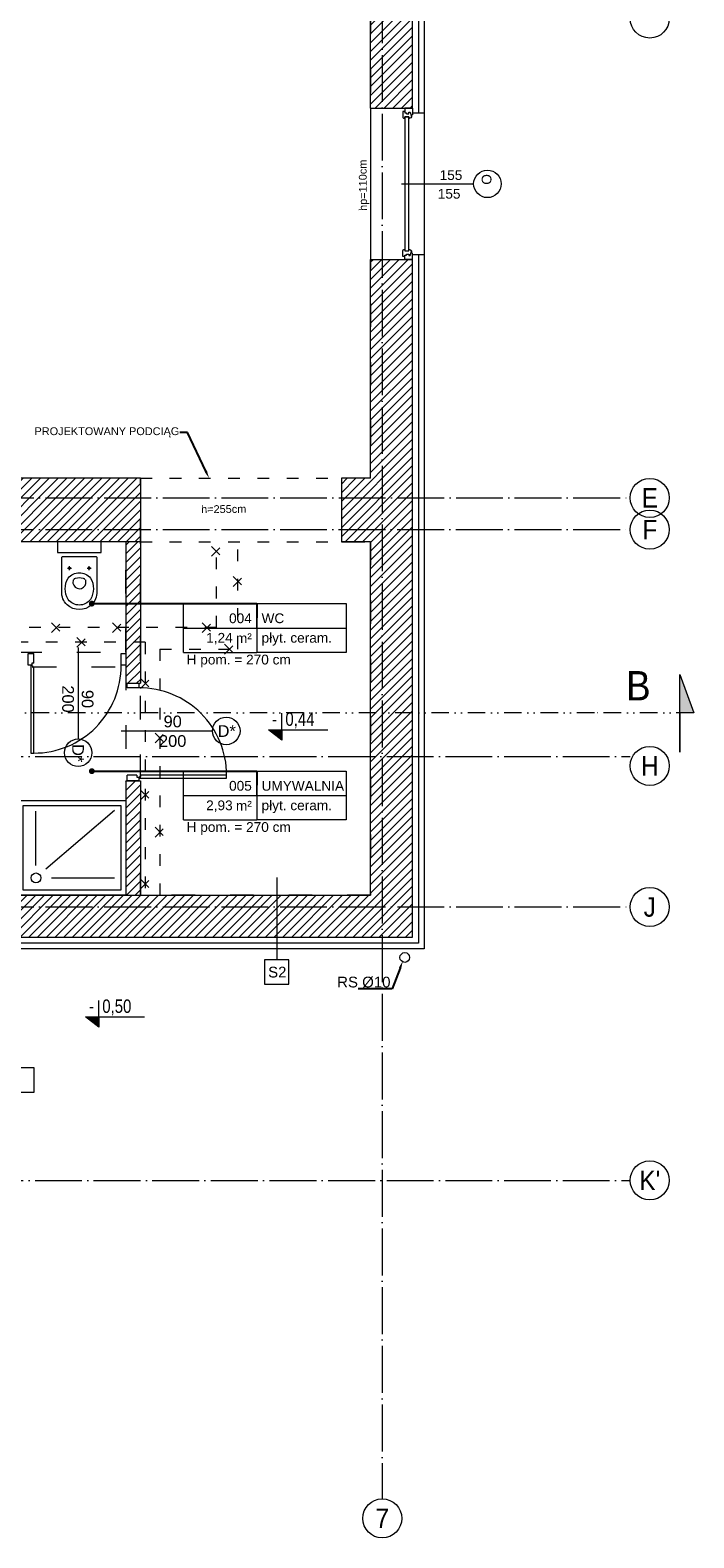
# Model space of a CAD drawing. Header units: millimetres. Extents: x 6506 to 39690, y 4581 to 25261.
# Tile 17 of 27: x 15372 to 16053, y 17551 to 19096. Entities that reach past the tile are written whole.
import ezdxf
from ezdxf import colors
from ezdxf.entities.mleader import LeaderData, LeaderLine
from ezdxf.enums import TextEntityAlignment as Align
from ezdxf.math import Vec2, Vec3

# ---------------------------------------------------------------- set-up
doc = ezdxf.new("R2010")
doc.units = ezdxf.units.MM
for name, pattern in [('1KS_2KP-50', [37.05, 12, 6, -6.35, 0, -6.35, 0, -6.35]), ('ACAD_ISO03W100', [30, 12, -18]), ('ACAD_ISO04W100', [30, 24, -3, 0, -3]), ('DASHED', [19.05, 12.7, -6.35]), ('Osie$0$CONTINOUS', [0])]:
    doc.linetypes.add(name, pattern=pattern)
doc.layers.get('0').update_dxf_attribs({"color": 251, "lineweight": 5})
for name, color, linetype, lineweight in [('A_DZIAŁOWA_PROJEKTOWANE', 251, 'Continuous', 5), ('A_HATCH', 251, 'Continuous', 5), ('A_HATCH_PROJEKTOWANE', 251, 'Continuous', 5), ('A_IZOLEACJA TERMI_PROJEKTOWANA', 251, 'Continuous', 5), ('A_KONST_ISTNIEJĄCE', 251, 'Continuous', 5), ('A_LINIA PRZEKROJOWA', 251, '1KS_2KP-50', 5), ('A_OPISY', 251, 'Continuous', 5), ('A_OSIE KONSTRUKCYJNE', 251, 'ACAD_ISO04W100', 5), ('A_RYNNY', 251, 'Continuous', 5), ('A_STOLARKA OKIENNA', 251, 'Continuous', 5), ('A_WIDOK', 251, 'Continuous', 5), ('A_WIDOK-NAD', 251, 'DASHED', 5), ('A_WYPOSAŻENIE', 251, 'Continuous', 5)]:
    doc.layers.add(name, color=color, linetype=linetype, lineweight=lineweight)
doc.layers.add('A_NIEWIDOCZNE  POMOCNICZE', color=251, linetype='ACAD_ISO03W100', lineweight=5, plot=False)
doc.styles.add('APLUS', font='arial.ttf', dxfattribs={"width": 0.6})
doc.styles.add('ARIAL', font='arial.ttf')
doc.styles.add('DEMIURG_100_etykiety', font='arial.ttf', dxfattribs={"width": 0.9, "height": 30})
doc.styles.add('DEMIURG_100_opisy', font='arial.ttf', dxfattribs={"width": 0.9, "height": 20})
doc.styles.get("Standard").update_dxf_attribs({"font": 'arial.ttf'})
doc.linetypes.add('BATTING', pattern='A,0.0001,-0.1,[134,ltypeshp.shx,S=0.1,R=0,X=-0.1,Y=0],-0.2,[134,ltypeshp.shx,S=0.1,R=180,X=0.1,Y=0],-0.1', length=0.4001)

# ---------------------------------------------------------------- blocks, each defined once
blk = doc.blocks.new('*U64')
for p, q in [((45, 0), (45, -8)), ((45, 0), (51.7, 0)), ((45, 0), (45, -8)), ((51.7, 0), (52.3, -1.6)), ((193.3, 0), (192.7, -1.6)), ((200, 0), (193.3, 0)), ((200, 0), (200, -8)), ((45, -8), (48.2, -8)), ((48.2, -8), (48.2, -9.9)), ((48.2, -8), (49.6, -8)), ((48.2, -9.9), (54.1, -9.9)), ((49.2, -2.4), (52.3, -1.6)), ((49.2, -3.7), (49.2, -2.4)), ((50.6, -3.7), (49.2, -3.7)), ((49.6, -8), (49.6, -6.1)), ((49.6, -6.1), (50.6, -6.1)), ((50.6, -6.1), (50.6, -3.7)), ((52.3, -1.6), (53.1, -1.6)), ((53.1, -1.6), (53, -1)), ((53.8, -8), (53.8, -3.7)), ((53.8, -3.7), (55.4, -3.7)), ((55.3, -8), (53.8, -8)), ((55.3, -9), (55.3, -8)), ((191.2, -3.7), (189.6, -3.7)), ((189.7, -9), (189.7, -8)), ((189.7, -8), (191.2, -8)), ((196.8, -9.9), (190.9, -9.9)), ((191.2, -8), (191.2, -3.7)), ((191.9, -1.6), (192, -1)), ((192.7, -1.6), (191.9, -1.6)), ((195.8, -2.4), (192.7, -1.6)), ((194.4, -6.1), (194.4, -3.7)), ((194.4, -3.7), (195.8, -3.7)), ((195.4, -6.1), (194.4, -6.1)), ((195.4, -8), (195.4, -6.1)), ((196.8, -8), (195.4, -8)), ((195.8, -3.7), (195.8, -2.4)), ((200, -8), (196.8, -8)), ((196.8, -8), (196.8, -9.9))]:
    blk.add_line(p, q)
blk.add_lwpolyline([(53.8, -3.7), (191.2, -3.7), (191.2, -8), (53.8, -8)], close=True)
for centre, radius, start, end in [((52.9, -3.5), 2.51, 356.8105, 86.8105), ((54, -8.4), 1.5, 273.3553, 335.6854), ((192.1, -3.5), 2.51, 93.1895, 183.1895), ((191, -8.4), 1.5, 204.3146, 266.6447)]:
    blk.add_arc(centre, radius, start, end)
blk = doc.blocks.new('WARTOŚĆ')
at = {"layer": 'A_OPISY', "color": 144}
blk.add_line((0, 0), (0, 74), dxfattribs=at)
blk.add_circle((0, 88.1), 14.1, dxfattribs=at)
blk.add_attdef('OZ', (-10, 82.4), '', height=10, dxfattribs=at)
for tag, p in [('S', (-4, 32.6)), ('H', (15.1, 32.6))]:
    blk.add_attdef(tag, p, '', height=10, rotation=90, dxfattribs=at)
blk = doc.blocks.new('*U5')
blk.add_hatch(color=256).paths.add_polyline_path([(0, 0.153), (-0.198, 0.153), (0, 0)])
blk.add_line((0, 0.153), (0, 0.4))
blk.add_lwpolyline([(0, 0.153), (0, 0), (-0.198, 0.153), (0.685, 0.153)])
at = {"style": 'APLUS', "width": 0.8}
blk.add_attdef('%%P_0.00', text='', height=0.2, dxfattribs=at).set_placement((-0.146, 0.153), align=Align.BOTTOM_LEFT)
blk = doc.blocks.new('OSI')
at = {"layer": 'A_OSIE KONSTRUKCYJNE', "ltscale": 2}
for p, q in [((18773, 22227), (18773, 19966.9)), ((18307.7, 20992.1), (19027.2, 20992.1)), ((18307.6, 20959.6), (19027.2, 20959.6)), ((16013.1, 20727.1), (19027.2, 20727.1)), ((18307.7, 20573.1), (19027.2, 20573.1)), ((16013.1, 20293.1), (19027.2, 20293.1))]:
    blk.add_line(p, q, dxfattribs=at)
at = {"layer": 'A_OSIE KONSTRUKCYJNE', "linetype": 'Continuous'}
for centre in [(19047.2, 21483.1), (19047.2, 20992.1), (19047.2, 20959.6), (19047.2, 20717.6), (19047.2, 20573.1), (19047.2, 20293.1), (18773, 19946.9)]:
    blk.add_circle(centre, 20, dxfattribs=at)
at = {"layer": 'A_OSIE KONSTRUKCYJNE', "linetype": 'Osie$0$CONTINOUS', "style": 'DEMIURG_100_opisy', "width": 0.9}
for s, p in [('E', (19047.2, 20992.1)), ('F', (19047.2, 20959.6)), ('H', (19047.2, 20717.6)), ('J', (19047.2, 20573.1)), ("K'", (19047.2, 20293.1)), ('7', (18773, 19946.9))]:
    blk.add_text(s, height=20, dxfattribs=at).set_placement(p, align=Align.MIDDLE_CENTER)
blk = doc.blocks.new('ROZBIÓRKI_DOM')
at = {"layer": 'A_OPISY', "color": 22, "linetype": 'ACAD_ISO03W100', "true_color": 0xe22908}
for p, q in [((19200.2, 8497.9), (19200.2, 8227.9)), ((19212.2, 8497.9), (19212.2, 8227.9)), ((19385.2, 8497.3), (19395.2, 8487.3)), ((19385.2, 8487.3), (19395.2, 8497.3)), ((19390.2, 8497.9), (19390.2, 8227.9)), ((19417.2, 8497.9), (19417.2, 8212.9)), ((19195.2, 8474.8), (19205.2, 8464.8)), ((19195.2, 8464.8), (19205.2, 8474.8)), ((19412.2, 8464.8), (19422.2, 8454.8)), ((19412.2, 8454.8), (19422.2, 8464.8)), ((19207.2, 8413.2), (19217.2, 8403.2)), ((19207.2, 8403.2), (19217.2, 8413.2)), ((19385.2, 8413.4), (19395.2, 8403.4)), ((19385.2, 8403.4), (19395.2, 8413.4)), ((19412.2, 8375.9), (19422.2, 8365.9)), ((19412.2, 8365.9), (19422.2, 8375.9)), ((19195.2, 8351.4), (19205.2, 8341.4)), ((19195.2, 8341.4), (19205.2, 8351.4)), ((19385.2, 8321.1), (19395.2, 8311.1)), ((19385.2, 8311.1), (19395.2, 8321.1)), ((19207.2, 8291.7), (19217.2, 8281.7)), ((19207.2, 8281.7), (19217.2, 8291.7)), ((19412.2, 8255.1), (19422.2, 8245.1)), ((19412.2, 8245.1), (19422.2, 8255.1)), ((19106.5, 8232.9), (19116.5, 8222.9)), ((19106.5, 8222.9), (19116.5, 8232.9)), ((19195.2, 8237.8), (19205.2, 8227.8)), ((19195.2, 8227.8), (19205.2, 8237.8)), ((19231.1, 8232.9), (19241.1, 8222.9)), ((19231.1, 8222.9), (19241.1, 8232.9)), ((19315.7, 8232.9), (19325.7, 8222.9)), ((19315.7, 8222.9), (19325.7, 8232.9)), ((19385.2, 8236.5), (19395.2, 8226.5)), ((19385.2, 8226.5), (19395.2, 8236.5)), ((19390.2, 8227.9), (19075.2, 8227.9)), ((19167.7, 8217.9), (19177.7, 8207.9)), ((19167.7, 8207.9), (19177.7, 8217.9)), ((19256.3, 8217.9), (19266.3, 8207.9)), ((19256.3, 8207.9), (19266.3, 8217.9)), ((19373.9, 8217.9), (19383.9, 8207.9)), ((19373.9, 8207.9), (19383.9, 8217.9)), ((19417.2, 8212.9), (19075.2, 8212.9)), ((19100.2, 7989.9), (19110.2, 7979.9)), ((19100.2, 7979.9), (19110.2, 7989.9)), ((19190.9, 7989.9), (19200.9, 7979.9)), ((19190.9, 7979.9), (19200.9, 7989.9)), ((19307.5, 7989.9), (19317.5, 7979.9)), ((19307.5, 7979.9), (19317.5, 7989.9)), ((19165.7, 7974.9), (19175.7, 7964.9)), ((19165.7, 7964.9), (19175.7, 7974.9)), ((19257.2, 7974.9), (19267.2, 7964.9)), ((19257.2, 7964.9), (19267.2, 7974.9)), ((19830.2, 7971), (19840.2, 7961)), ((19830.2, 7961), (19840.2, 7971)), ((19835.2, 7887.9), (19835.2, 7975.9)), ((19857.2, 7865.9), (19857.2, 7975.9)), ((19325.2, 7942.6), (19335.2, 7932.6)), ((19325.2, 7932.6), (19335.2, 7942.6)), ((19852.2, 7940.2), (19862.2, 7930.2)), ((19852.2, 7930.2), (19862.2, 7940.2)), ((19666.1, 7892.9), (19676.1, 7882.9)), ((19666.1, 7882.9), (19676.1, 7892.9)), ((19728.7, 7892.9), (19738.7, 7882.9)), ((19728.7, 7882.9), (19738.7, 7892.9)), ((19820.5, 7892.9), (19830.5, 7882.9)), ((19820.5, 7882.9), (19830.5, 7892.9)), ((19340.2, 7885.8), (19350.2, 7875.8)), ((19340.2, 7875.8), (19350.2, 7885.8)), ((19835.2, 7887.9), (19632.2, 7887.9)), ((19692.2, 7877.9), (19702.2, 7867.9)), ((19692.2, 7867.9), (19702.2, 7877.9)), ((19345.2, 7866.9), (19330.2, 7866.9)), ((19330.2, 7866.9), (19330.2, 7767.9)), ((19345.2, 7866.9), (19345.2, 7767.9)), ((19762.2, 7872.9), (19632.2, 7872.9)), ((19762.2, 7872.9), (19762.2, 7613.9)), ((19777.2, 7865.9), (19777.2, 7613.9)), ((19777.2, 7865.9), (19857.2, 7865.9)), ((19843.3, 7870.9), (19853.3, 7860.9)), ((19843.3, 7860.9), (19853.3, 7870.9)), ((19325.2, 7841.2), (19335.2, 7831.2)), ((19325.2, 7831.2), (19335.2, 7841.2)), ((19757.2, 7835.7), (19767.2, 7825.7)), ((19757.2, 7825.7), (19767.2, 7835.7)), ((19340.2, 7780), (19350.2, 7770)), ((19340.2, 7770), (19350.2, 7780)), ((19772.2, 7779.9), (19782.2, 7769.9)), ((19772.2, 7769.9), (19782.2, 7779.9)), ((19116.2, 7729.9), (19126.2, 7719.9)), ((19116.2, 7719.9), (19126.2, 7729.9)), ((19757.2, 7721.6), (19767.2, 7711.6)), ((19757.2, 7711.6), (19767.2, 7721.6)), ((18569.2, 7715.7), (18579.2, 7705.7)), ((18569.2, 7705.7), (18579.2, 7715.7)), ((19056.2, 7698.6), (19066.2, 7688.6)), ((19056.2, 7688.6), (19066.2, 7698.6)), ((18509.2, 7688.9), (18519.2, 7678.9)), ((18509.2, 7678.9), (18519.2, 7688.9)), ((19772.2, 7683.4), (19782.2, 7673.4)), ((19772.2, 7673.4), (19782.2, 7683.4)), ((19086.2, 7668.5), (19096.2, 7658.5)), ((19086.2, 7658.5), (19096.2, 7668.5)), ((18539.2, 7653.4), (18549.2, 7643.4)), ((18539.2, 7643.4), (18549.2, 7653.4)), ((19056.2, 7637.3), (19066.2, 7627.3)), ((19056.2, 7627.3), (19066.2, 7637.3)), ((19116.2, 7637.7), (19126.2, 7627.7)), ((19116.2, 7627.7), (19126.2, 7637.7)), ((19757.2, 7630.3), (19767.2, 7620.3)), ((19757.2, 7620.3), (19767.2, 7630.3)), ((18509.2, 7625.4), (18519.2, 7615.4)), ((18509.2, 7615.4), (18519.2, 7625.4)), ((18569.2, 7595.9), (18579.2, 7585.9)), ((18569.2, 7585.9), (18579.2, 7595.9)), ((18509.2, 7569), (18519.2, 7559)), ((18509.2, 7559), (18519.2, 7569)), ((19086.2, 7580.9), (19096.2, 7570.9)), ((19086.2, 7570.9), (19096.2, 7580.9)), ((19125.6, 7575.9), (19135.6, 7565.9)), ((19125.6, 7565.9), (19135.6, 7575.9)), ((19191.4, 7575.9), (19201.4, 7565.9)), ((19191.4, 7565.9), (19201.4, 7575.9)), ((19307.2, 7575.9), (19317.2, 7565.9)), ((19307.2, 7565.9), (19317.2, 7575.9)), ((19347.2, 7570.9), (19347.2, 7510.9)), ((19397.2, 7575.9), (19407.2, 7565.9)), ((19397.2, 7565.9), (19407.2, 7575.9)), ((19488.9, 7575.9), (19498.9, 7565.9)), ((19488.9, 7565.9), (19498.9, 7575.9)), ((18539.2, 7536.8), (18549.2, 7526.8)), ((18539.2, 7526.8), (18549.2, 7536.8)), ((19052.7, 7549.8), (19062.7, 7539.8)), ((19052.7, 7539.8), (19062.7, 7549.8)), ((19156.8, 7545.9), (19166.8, 7535.9)), ((19156.8, 7535.9), (19166.8, 7545.9)), ((19273.5, 7545.9), (19283.5, 7535.9)), ((19273.5, 7535.9), (19283.5, 7545.9)), ((19342.2, 7545.9), (19352.2, 7535.9)), ((19342.2, 7535.9), (19352.2, 7545.9)), ((18320, 7520.9), (18330, 7510.9)), ((18320, 7510.9), (18330, 7520.9)), ((18379, 7520.9), (18389, 7510.9)), ((18379, 7510.9), (18389, 7520.9)), ((18438.6, 7520.9), (18448.6, 7510.9)), ((18438.6, 7510.9), (18448.6, 7520.9)), ((18505.8, 7520.9), (18515.8, 7510.9)), ((18505.8, 7510.9), (18515.8, 7520.9)), ((18569.2, 7507.2), (18579.2, 7497.2)), ((18569.2, 7497.2), (18579.2, 7507.2)), ((19128.5, 7515.9), (19138.5, 7505.9)), ((19128.5, 7505.9), (19138.5, 7515.9)), ((19213.8, 7515.9), (19223.8, 7505.9)), ((19213.8, 7505.9), (19223.8, 7515.9)), ((19307.2, 7515.9), (19317.2, 7505.9)), ((19307.2, 7505.9), (19317.2, 7515.9)), ((18289.1, 7490.9), (18299.1, 7480.9)), ((18289.1, 7480.9), (18299.1, 7490.9)), ((18410.2, 7490.9), (18420.2, 7480.9)), ((18410.2, 7480.9), (18420.2, 7490.9)), ((18497.9, 7490.9), (18507.9, 7480.9)), ((18497.9, 7480.9), (18507.9, 7490.9)), ((18320, 7460.9), (18330, 7450.9)), ((18320, 7450.9), (18330, 7460.9)), ((18382.9, 7460.9), (18392.9, 7450.9)), ((18382.9, 7450.9), (18392.9, 7460.9)), ((18469.7, 7460.9), (18479.7, 7450.9)), ((18469.7, 7450.9), (18479.7, 7460.9)), ((18556.2, 7460.9), (18566.2, 7450.9)), ((18556.2, 7450.9), (18566.2, 7460.9))]:
    blk.add_line(p, q, dxfattribs=at)
for points in [[(19075.2, 7984.9), (19345.2, 7984.9), (19345.2, 7866.9)], [(19075.2, 7969.9), (19330.2, 7969.9), (19330.2, 7866.9)], [(18286.2, 7515.9), (18514.2, 7515.9), (18514.2, 7724.9)], [(18286.2, 7485.9), (18544.2, 7485.9), (18544.2, 7724.9)], [(18286.2, 7455.9), (18574.2, 7455.9), (18574.2, 7724.9)], [(19347.2, 7510.9), (19061.2, 7510.9), (19061.2, 7724.9)], [(19347.2, 7540.9), (19091.2, 7540.9), (19091.2, 7724.9)], [(19566.2, 7570.9), (19121.2, 7570.9), (19121.2, 7724.9)]]:
    blk.add_lwpolyline(points, dxfattribs=at)
blk.add_lwpolyline([(19190.2, 7599.9), (19225.2, 7599.9), (19225.2, 7634.9), (19190.2, 7634.9)], close=True, dxfattribs=at)
blk = doc.blocks.new('wc1')
at = {"layer": 'A_WYPOSAŻENIE'}
for p, q in [((-3840.4, 3355.8), (-3836.4, 3355.8)), ((-3838.4, 3353.8), (-3838.4, 3357.8)), ((-3820.4, 3355.8), (-3816.4, 3355.8)), ((-3818.4, 3353.8), (-3818.4, 3357.8))]:
    blk.add_line(p, q, dxfattribs=at)
blk.add_lwpolyline([(-3850.9, 3371.8), (-3805.9, 3371.8), (-3805.9, 3382.8), (-3850.9, 3382.8)], close=True, dxfattribs=at)
for points in [[(-3815.8, 3318.4, -0.399978), (-3841, 3318.4, -0.216638), (-3846.4, 3331.8), (-3846.4, 3366.8, -0.414214), (-3845.4, 3367.8), (-3811.4, 3367.8, -0.414214), (-3810.4, 3366.8), (-3810.4, 3331.8, -0.216638)], [(-3839.8, 3345.7, -0.466255), (-3817, 3345.7, -0.283436), (-3817.1, 3323.7, -0.502453), (-3839.7, 3323.7, -0.283436)]]:
    blk.add_lwpolyline(points, format="xyb", close=True, dxfattribs=at)
for points in [[(-3834.8, 3343.9), (-3834.9, 3340.5, 0.83974), (-3821.6, 3340.2), (-3821.7, 3343.9)], [(-3833.8, 3344.2, -0.303379), (-3832.3, 3345.7, -0.119022), (-3824.4, 3345.7, -0.303379), (-3823, 3344.2, -0.291246)]]:
    blk.add_lwpolyline(points, format="xyb", dxfattribs=at)
for centre in [(-3838.4, 3355.8), (-3818.4, 3355.8)]:
    blk.add_circle(centre, 1, dxfattribs=at)
blk = doc.blocks.new('*U34')
at = {"lineweight": 5}
for p, q in [((-75, -25), (-75, 25)), ((-75, 25), (0, 25)), ((0, 0), (0, 25)), ((0, 25), (91.6, 25)), ((91.6, 25), (91.6, -25)), ((-75, -25), (0, -25)), ((91.6, -25), (0, -25))]:
    blk.add_line(p, q, dxfattribs=at)
at = {"lineweight": 5, "ltscale": 18.5}
for p, q in [((0, 25), (0, -25)), ((-75, 0), (91.6, 0))]:
    blk.add_line(p, q, dxfattribs=at)
at = {"lineweight": 5, "ltscale": 18.5, "insert": (-5, -10.4), "char_height": 10, "attachment_point": 6, "style": 'ARIAL'}
blk.add_mtext('\\A1;m²', dxfattribs=at)
at = {"lineweight": 5, "style": 'ARIAL'}
blk.add_attdef('1NR', text='', height=10, dxfattribs=at).set_placement((-5, 5), align=Align.RIGHT)
blk.add_attdef('2POM', (5, 5), '', height=10, dxfattribs=at)
blk.add_attdef('4PL2', text='', height=10, dxfattribs=at).set_placement((-24.6, -5), align=Align.TOP_RIGHT)
blk.add_attdef('3POS', text='', height=10, dxfattribs=at).set_placement((5, -5), align=Align.TOP_LEFT)
blk = doc.blocks.new('_Dot')
at = {"color": 0, "linetype": 'ByBlock', "lineweight": -2}
blk.add_line((-0.5, 0), (-1, 0), dxfattribs=at)
at = {"color": 0, "linetype": 'ByBlock', "const_width": 0.5}
blk.add_lwpolyline([(-0.25, 0, 1), (0.25, 0, 1)], format="xyb", close=True, dxfattribs=at)
blk = doc.blocks.new('linia przekroju')
at = {"linetype": 'Continuous', "lineweight": 5}
h = blk.add_hatch(color=256, dxfattribs=at)
h.dxf.hatch_style = 1
h.paths.add_polyline_path([(0, -40.5), (0, 39.3), (14.4, 0), (0, 0)])
at = {"linetype": 'Continuous'}
blk.add_lwpolyline([(0, -40.5), (0, 39.3), (14.4, 0), (0, 0)], close=True, dxfattribs=at)
blk.add_lwpolyline([(14.4, 0), (-87.6, -0.1)])
at = {"linetype": 'Continuous', "style": 'DEMIURG_100_etykiety', "width": 0.9, "flags": 8}
blk.add_attdef('NR_PRZEKROJU', (-55.1, 12.6), '', height=30, dxfattribs=at)

msp = doc.modelspace()

# ---------------------------------------------------------------- hatches: boundary and pattern name
at = {"layer": 'A_HATCH'}
h = msp.add_hatch(dxfattribs=at)
h.set_pattern_fill('ANSI31', color=256, scale=2)
h.set_pattern_definition([(45, (-1713.23, 355.087), (-4.490128, 4.490128), [])])
h.paths.add_polyline_path([(15764.3, 19638.7), (15681.3, 19638.7), (15681.3, 19625.7), (15681.3, 19595.7), (15721.3, 19595.7), (15721.3, 19288.7), (15764.3, 19288.7)])
h.paths.add_polyline_path([(15764.3, 19133.7), (15756.3, 19133.7), (15721.3, 19133.7), (15721.3, 19015.7), (15764.3, 19015.7)])
h.paths.add_polyline_path([(15764.3, 18860.7), (15721.3, 18860.7), (15721.3, 18636.7), (15691.3, 18636.7), (15691.3, 18571.7), (15721.3, 18571.7), (15721.3, 18209.7), (15360.3, 18209.7), (15336.3, 18209.7), (15294.3, 18209.7), (15294.3, 18166.7), (15764.3, 18166.7)])
h.paths.add_polyline_path([(15331.3, 19638.7), (15224.3, 19638.7), (15224.3, 19597.7), (15255.3, 19597.7), (15255.3, 19471.7), (15298.3, 19471.7), (15298.3, 19595.7), (15331.3, 19595.7)])
h.paths.add_polyline_path([(15290.3, 18636.8), (15312.8, 18636.8), (15312.8, 18622.8), (15290.3, 18622.8), (15290.3, 18603.9), (15312.8, 18603.9), (15312.8, 18589.9), (15290.3, 18589.9), (15290.3, 18458.7), (15360.3, 18458.7), (15360.3, 18497.2), (15337.8, 18497.2), (15337.8, 18511.2), (15360.3, 18511.2), (15360.3, 18552.1), (15337.8, 18552.1), (15337.8, 18566.1), (15360.3, 18566.1), (15360.3, 18571.7), (15485.3, 18571.7), (15485.3, 18636.7), (15360.3, 18636.7), (15360.3, 19428.7), (15360.3, 19471.7), (15255.3, 19471.7), (15209.3, 19471.7), (15209.3, 19428.7), (15290.3, 19428.7), (15290.3, 18702), (15312.8, 18702), (15312.8, 18688), (15290.3, 18688)])
at = {"layer": 'A_HATCH_PROJEKTOWANE', "ltscale": 2}
h = msp.add_hatch(dxfattribs=at)
h.set_pattern_fill('ANSI31', color=256, scale=2)
h.set_pattern_definition([(45, (-3039.768, -2375.465), (-4.490128, 4.490128), [])])
h.paths.add_polyline_path([(15485.3, 18571.7), (15470.3, 18571.7), (15470.3, 18426.7), (15485.3, 18426.7)])
h.paths.add_polyline_path([(15485.3, 18326.7), (15470.3, 18326.7), (15470.3, 18209.7), (15485.3, 18209.7)])

# ---------------------------------------------------------------- linework, layer by layer
for p, q in [((15376.2, 18447.2), (15374.2, 18447.2)), ((15374.2, 18447.2), (15374.2, 18445.2)), ((15374.7, 18444.6), (15374.7, 18443.1)), ((15374.7, 18443.1), (15376.2, 18443.1)), ((15481.7, 18332.6), (15481.7, 18330.6)), ((15481.7, 18330.6), (15483.7, 18330.6)), ((15484.3, 18331.1), (15485.8, 18331.1)), ((15485.8, 18331.1), (15485.8, 18332.6))]:
    msp.add_line(p, q)
for points in [[(15374.2, 18445.2), (15370.3, 18445.2), (15370.3, 18457.1), (15376.2, 18457.1)], [(15376.2, 18447.2), (15376.2, 18457.1)], [(15470.3, 18457.1), (15470.3, 18445.2), (15465.6, 18445.2), (15465.6, 18457.1), (15470.3, 18457.1)], [(15373.1, 18444.6), (15373.1, 18355.2), (15376.2, 18355.2), (15376.2, 18443.1)], [(15374.7, 18444.6), (15373.1, 18444.6)], [(15471.8, 18426.7), (15483.7, 18426.7), (15483.7, 18422), (15471.8, 18422), (15471.8, 18426.7)], [(15481.7, 18332.6), (15471.8, 18332.6)], [(15483.7, 18330.6), (15483.7, 18326.7), (15471.8, 18326.7), (15471.8, 18332.6)], [(15484.3, 18329.5), (15573.7, 18329.5), (15573.7, 18332.6), (15485.8, 18332.6)], [(15484.3, 18331.1), (15484.3, 18329.5)]]:
    msp.add_lwpolyline(points)
for centre, start, end in [((15376.2, 18444.6), 269.9989, 0.3548), ((15484.3, 18332.6), 359.9989, 90.3548)]:
    msp.add_arc(centre, 89.4, start, end)
at = {"layer": 'A_DZIAŁOWA_PROJEKTOWANE', "ltscale": 2}
for p, q in [((15470.3, 18571.7), (15470.3, 18426.7)), ((15485.3, 18571.7), (15485.3, 18426.7)), ((15470.3, 18426.7), (15485.3, 18426.7)), ((15470.3, 18326.7), (15485.3, 18326.7)), ((15470.3, 18326.7), (15470.3, 18209.7)), ((15485.3, 18326.7), (15485.3, 18209.7))]:
    msp.add_line(p, q, dxfattribs=at)
at = {"layer": 'A_IZOLEACJA TERMI_PROJEKTOWANA', "ltscale": 2}
for p, q in [((15776.3, 19010.7), (15764.3, 19010.7)), ((15776.3, 18865.7), (15764.3, 18865.7))]:
    msp.add_line(p, q, dxfattribs=at)
at = {"layer": 'A_IZOLEACJA TERMI_PROJEKTOWANA', "linetype": 'BATTING', "ltscale": 14}
for points in [[(15770.3, 19138.7), (15770.3, 19010.7)], [(15770.3, 18865.7), (15770.3, 18160.7), (15318.3, 18160.7), (15318.3, 18160.7)]]:
    msp.add_lwpolyline(points, dxfattribs=at)
at = {"layer": 'A_IZOLEACJA TERMI_PROJEKTOWANA', "ltscale": 2}
for points in [[(15776.3, 19138.7), (15776.3, 19010.7)], [(15776.3, 18865.7), (15776.3, 18154.7), (15318.3, 18154.7)]]:
    msp.add_lwpolyline(points, dxfattribs=at)
at = {"layer": 'A_KONST_ISTNIEJĄCE', "ltscale": 2}
for p, q in [((15721.3, 19015.7), (15721.3, 19133.7)), ((15721.3, 19015.7), (15764.3, 19015.7)), ((15721.3, 18860.7), (15764.3, 18860.7)), ((15721.3, 18636.7), (15721.3, 18860.7)), ((15485.3, 18636.7), (15360.3, 18636.7)), ((15485.3, 18636.7), (15485.3, 18571.7)), ((15721.3, 18636.7), (15691.3, 18636.7)), ((15691.3, 18636.7), (15691.3, 18571.7)), ((15485.3, 18571.7), (15360.3, 18571.7)), ((15721.3, 18571.7), (15691.3, 18571.7)), ((15721.3, 18209.7), (15721.3, 18571.7)), ((15360.3, 18209.7), (15721.3, 18209.7))]:
    msp.add_line(p, q, dxfattribs=at)
for points in [[(15764.3, 19015.7), (15764.3, 19133.7)], [(15294.3, 18209.7), (15294.3, 18166.7), (15764.3, 18166.7), (15764.3, 18860.7)]]:
    msp.add_lwpolyline(points, dxfattribs=at)
at = {"layer": 'A_LINIA PRZEKROJOWA'}
msp.add_line((15950.6, 18396.4), (13006.6, 18396.4), dxfattribs=at)
at = {"layer": 'A_NIEWIDOCZNE  POMOCNICZE', "ltscale": 2}
for points in [[(15298.3, 19595.7), (15721.3, 19595.7), (15721.3, 18636.7), (15691.3, 18636.7), (15691.3, 18571.7), (15721.3, 18571.7), (15721.3, 18209.7), (15485.3, 18209.7), (15485.3, 18636.7), (15360.3, 18636.7), (15360.3, 19471.7), (15298.3, 19471.7), (15298.3, 19595.7)], [(15315.3, 18443.7), (15470.3, 18443.7), (15470.3, 18209.7), (15360.3, 18209.7), (15360.3, 18363.7), (15315.3, 18363.7), (15315.3, 18443.7)]]:
    msp.add_lwpolyline(points, dxfattribs=at)
msp.add_lwpolyline([(15470.3, 18571.7), (15360.3, 18571.7), (15360.3, 18458.7), (15470.3, 18458.7)], close=True, dxfattribs=at)
at = {"layer": 'A_OPISY', "transparency": 33554559}
for p, q in [((15421.5, 18463.4), (15421.5, 18369.8)), ((15465.5, 18377.9), (15559.2, 18377.9))]:
    msp.add_line(p, q, dxfattribs=at)
at = {"layer": 'A_OPISY'}
msp.add_line((15625, 18227.8), (15625, 18143.4), dxfattribs=at)
for points in [[(15612.5, 18118.4), (15637.5, 18118.4), (15637.5, 18143.4), (15612.5, 18143.4)], [(15351.5, 18007.9), (15376.5, 18007.9), (15376.5, 18032.9), (15351.5, 18032.9)]]:
    msp.add_lwpolyline(points, close=True, dxfattribs=at)
at = {"layer": 'A_OPISY', "transparency": 33554559}
for centre in [(15573.3, 18377.9), (15421.5, 18355.6)]:
    msp.add_circle(centre, 14.1, dxfattribs=at)
at = {"layer": 'A_RYNNY'}
msp.add_circle((15756.3, 18145.9), 5, dxfattribs=at)
at = {"layer": 'A_WIDOK', "ltscale": 2}
for p, q in [((15721.3, 19015.7), (15721.3, 18860.7)), ((15776.3, 19010.7), (15776.3, 18865.7))]:
    msp.add_line(p, q, dxfattribs=at)
at = {"layer": 'A_WIDOK-NAD', "linetype": 'ACAD_ISO03W100'}
for p, q in [((15485.3, 18636.7), (15691.3, 18636.7)), ((15485.3, 18571.7), (15691.3, 18571.7))]:
    msp.add_line(p, q, dxfattribs=at)
at = {"layer": 'A_WYPOSAŻENIE'}
for p, q in [((15378.3, 18240), (15378.3, 18295.7)), ((15388.4, 18236.5), (15458.8, 18296.9)), ((15394.1, 18227.4), (15458.9, 18227.4))]:
    msp.add_line(p, q, dxfattribs=at)
for points in [[(15360.3, 18306.7), (15470.3, 18306.7), (15470.3, 18209.7), (15360.3, 18209.7)], [(15365.3, 18301.7), (15465.3, 18301.7), (15465.3, 18214.7), (15365.3, 18214.7)]]:
    msp.add_lwpolyline(points, close=True, dxfattribs=at)
msp.add_circle((15378.3, 18227.4), 5.03, dxfattribs=at)

# ---------------------------------------------------------------- block references
at = {"layer": 'A_LINIA PRZEKROJOWA'}
ref = msp.add_blockref('linia przekroju', (16038.2, 18396.5), dxfattribs=at)
ref.add_attrib('NR_PRZEKROJU', 'B', dxfattribs={"layer": '0', "linetype": 'Continuous', "height": 30, "style": 'DEMIURG_100_etykiety', "width": 0.9}).set_placement((15983.1, 18400.2), align=Align.BOTTOM_LEFT)
at = {"layer": 'A_OPISY', "transparency": 33554559}
ref = msp.add_blockref('WARTOŚĆ', (15752.9, 18938.2), dxfattribs=dict(at, rotation=270))
ref.add_attrib('S', '155', (15792, 18942.2), dxfattribs={"color": 0, "height": 10})
ref.add_attrib('H', '155', (15790.1, 18923.1), dxfattribs={"color": 0, "height": 10})
ref.add_attrib('OZ', 'O', (15835.1, 18948.2), dxfattribs={"color": 0, "height": 10, "rotation": 270})
at = {"layer": 'A_OPISY'}
for p, values in [((15604.5, 18483.3), {'1NR': '004', '2POM': 'WC', '3POS': 'płyt. ceram.', '4PL2': '1,24'}), ((15604.5, 18311.7), {'1NR': '005', '2POM': 'UMYWALNIA', '3POS': 'płyt. ceram.', '4PL2': '2,93'})]:
    msp.add_blockref('*U34', p, dxfattribs=at).add_auto_attribs(values)
at = {"layer": 'A_OPISY', "transparency": 33554687, "xscale": 68.67492864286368, "yscale": 68.67492864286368, "zscale": 68.67492864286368, "rotation": 1.435389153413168e-05}
for p, values in [((15630.3, 18368.5), {'%%P_0.00': '-  0,44'}), ((15442.6, 18074.5), {'%%P_0.00': '-  0,50'})]:
    msp.add_blockref('*U5', p, dxfattribs=at).add_auto_attribs(values)
at = {"layer": 'A_OSIE KONSTRUKCYJNE'}
msp.add_blockref('OSI', (-3039.8, -2375.5), dxfattribs=at)
at = {"layer": 'A_STOLARKA OKIENNA', "transparency": 33554559, "xscale": -1, "rotation": 270}
msp.add_blockref('*U64', (15764.3, 18815.7), dxfattribs=at)
at = {"layer": 'A_WIDOK'}
msp.add_blockref('ROZBIÓRKI_DOM', (-4271.9, 10595.8), dxfattribs=at)
at = {"layer": 'A_WYPOSAŻENIE'}
msp.add_blockref('wc1', (19251.1, 15188.8), dxfattribs=at)

# ---------------------------------------------------------------- texts
at = {"layer": 'A_OPISY'}
for s, p in [('S2', (15616.2, 18125.4)), ('RS %%C10', (15687, 18115.2))]:
    msp.add_text(s, height=11, dxfattribs=at).set_placement(p)
at = {"layer": 'A_OPISY', "transparency": 33554559, "attachment_point": 5}
for s, insert, char_height, rotation in [('hp=110cm', (15714.5, 18936.8), 8, 90.4248), ('h=255cm', (15570.7, 18605.1), 8, 0.4248), ('90\\P200', (15421.1, 18410.6), 12, 270), ('D*', (15421.4, 18355.1), 12, 270)]:
    msp.add_mtext_dynamic_manual_height_columns(s, width=44.391, gutter_width=12.5, heights=[0], dxfattribs=dict(at, insert=insert, char_height=char_height, rotation=rotation))
at = {"layer": 'A_OPISY', "char_height": 10, "attachment_point": 1}
for insert in [(15532.7, 18456), (15532.7, 18284.5)]:
    msp.add_mtext_dynamic_manual_height_columns('H pom. = 270 cm', width=254.354, gutter_width=0, heights=[12.8], dxfattribs=dict(at, insert=insert))
at = {"layer": 'A_OPISY', "transparency": 33554559, "char_height": 12, "attachment_point": 5}
for s, insert in [('90\\P200', (15518.4, 18377.5)), ('D*', (15573.8, 18377.8))]:
    msp.add_mtext_dynamic_manual_height_columns(s, width=44.391, gutter_width=12.5, heights=[0], dxfattribs=dict(at, insert=insert))

# ---------------------------------------------------------------- leaders
at = {"layer": 'A_DZIAŁOWA_PROJEKTOWANE', "ltscale": 2}
ml = msp.add_multileader_mtext('Standard', dxfattribs=at)
ml.set_content('PROJEKTOWANY PODCIĄG', color=256)
ml.set_leader_properties()
ml.build(insert=Vec2(0, 0))
ml.multileader.update_dxf_attribs({"arrow_head_size": 8})
ctx = ml.context
ctx.base_point, ctx.char_height, ctx.arrow_head_size, ctx.plane_origin = Vec3(15374.8, 18683.7), 8, 8, Vec3(15424.6, 18668.6)
notes = []
notes.append((ctx, [(0, (1, 1, 0), (15533.7, 18683.7), (-1, 0), 8, [(0, [(15555.7, 18636.7)], 0, [])])]))
ctx.mtext.insert, ctx.mtext.width, ctx.mtext.defined_height, ctx.mtext.flow_direction = Vec3(15376.8, 18688.9), 189.585, 56.5, 5
at = {"layer": 'A_OPISY'}
ml = msp.add_multileader_mtext('Standard', dxfattribs=at)
ml.set_content('', color=256)
ml.set_leader_properties()
ml.set_arrow_properties(name='DOT')
ml.build(insert=Vec2(0, 0))
ml.multileader.update_dxf_attribs({"arrow_head_size": 6})
ctx = ml.context
ctx.base_point, ctx.arrow_head_size, ctx.plane_origin, ctx.plane_x_axis, ctx.plane_y_axis = Vec3(15604.5, 18493.7), 6, Vec3(16072.2, 18710.3), Vec3(0, -1), Vec3(1, 0)
notes.append((ctx, [(0, (1, 1, 0), (15604.5, 18508.3), (0, -1), 14.5, [(0, [(15435.5, 18508.3)], 0, [])])]))
ctx.mtext.insert, ctx.mtext.text_direction, ctx.mtext.rotation, ctx.mtext.flow_direction = Vec3(15606.5, 18491.7), Vec3(0, -1), 4.712389, 5
ml = msp.add_multileader_mtext('Standard', dxfattribs=at)
ml.set_content('', color=256)
ml.set_leader_properties()
ml.set_arrow_properties(name='DOT')
ml.build(insert=Vec2(0, 0))
ml.multileader.update_dxf_attribs({"arrow_head_size": 6})
ctx = ml.context
ctx.base_point, ctx.arrow_head_size, ctx.plane_origin, ctx.plane_x_axis, ctx.plane_y_axis = Vec3(15604.5, 18322.2), 6, Vec3(16072.2, 18538.8), Vec3(0, -1), Vec3(1, 0)
notes.append((ctx, [(0, (1, 1, 0), (15604.5, 18336.7), (0, -1), 14.5, [(0, [(15435.5, 18336.7)], 0, [])])]))
ctx.mtext.insert, ctx.mtext.text_direction, ctx.mtext.rotation, ctx.mtext.flow_direction = Vec3(15606.5, 18320.2), Vec3(0, -1), 4.712389, 5
ml = msp.add_multileader_mtext('Standard', dxfattribs=at)
ml.set_content('', color=256)
ml.set_leader_properties()
ml.build(insert=Vec2(0, 0))
ml.multileader.update_dxf_attribs({"dogleg_length": 35, "arrow_head_size": 8})
ctx = ml.context
ctx.base_point, ctx.arrow_head_size, ctx.plane_origin = Vec3(15704.4, 18113.8), 8, Vec3(15793.9, 18136)
ctx.text_align_type = 2
notes.append((ctx, [(0, (1, 1, 0), (15743.4, 18113.8), (-1, 0), 35, [(0, [(15754.3, 18142.4)], 0, [])])]))
ctx.mtext.insert, ctx.mtext.alignment, ctx.mtext.flow_direction = Vec3(15706.4, 18115.8), 3, 5
for ctx, leaders in notes:
    for number, flags, end, landing, length, lines in leaders:
        leader = LeaderData()
        leader.index, (leader.has_last_leader_line, leader.has_dogleg_vector, leader.attachment_direction) = number, flags
        leader.last_leader_point, leader.dogleg_vector, leader.dogleg_length = Vec3(end), Vec3(landing), length
        for number, points, colour, breaks in lines:
            line = LeaderLine()
            line.index, line.vertices, line.color, line.breaks = number, Vec3.list(points), colors.encode_raw_color(colour), breaks
            leader.lines.append(line)
        ctx.leaders.append(leader)

doc.saveas('drawing.dxf')
